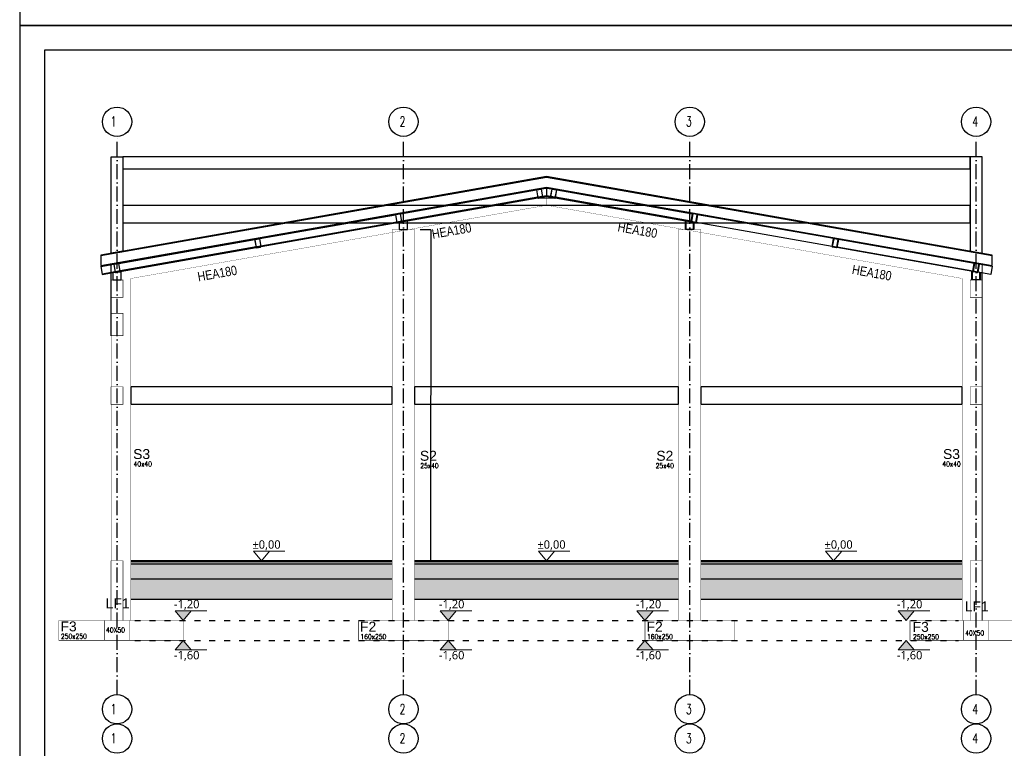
# Model space of a CAD drawing. Header units: millimetres. Extents: x -175722 to -110961, y 52375 to 104640.
# Tile 127 of 146: x -157310 to -155330, y 97246 to 98712. Entities that reach past the tile are written whole.
import ezdxf

# ---------------------------------------------------------------- set-up
doc = ezdxf.new("R2010")
doc.units = ezdxf.units.MM
doc.linetypes.add('ACAD_ISO03W100', pattern=[30, 12, -18])
doc.linetypes.add('ACAD_ISO10W100', pattern=[18, 12, -3, 0, -3])
for name, color, linetype in [('1', 7, 'Continuous'), ('AS_Balustrady', 53, 'Continuous'), ('AS_Belki', 145, 'Continuous'), ('H', 8, 'Continuous'), ('OSIE', 4, 'ACAD_ISO10W100')]:
    doc.layers.add(name, color=color, linetype=linetype)
for name, color, linetype, lineweight in [('A-ROOF', 132, 'Continuous', 5), ('A-WALL', 113, 'Continuous', 5), ('A_KONSTRUKCJA', 170, 'Continuous', 30), ('k-opisy nadproży', 5, 'Continuous', 15), ('K_ZELBET', 4, 'Continuous', 40)]:
    doc.layers.add(name, color=color, linetype=linetype, lineweight=lineweight)
doc.styles.add('Arial', font='arial.ttf', dxfattribs={"height": 90})
doc.styles.add('e-cad_3', font='simplex.shx', dxfattribs={"width": 0.8})
doc.styles.add('IDA_Text_1.100', font='segoeuil.ttf', dxfattribs={"height": 12.5})
doc.styles.add('TAB_Arial_bold', font='arialbd.ttf')
doc.styles.add('Technic', font='technic_.ttf')
doc.dimstyles.get("Standard").update_dxf_attribs({"dimtxt": 0.18, "dimasz": 0.18, "dimexe": 0.18, "dimexo": 0.0625, "dimgap": 0.09, "dimtad": 0, "dimtih": 1, "dimtoh": 1, "dimdec": 4, "dimzin": 0, "dimdsep": 46, "dimtxsty": 'Standard', "dimcen": 0.09, "dimadec": 0, "dimazin": 0, "dimtfac": 1, "dimtdec": 4, "dimtofl": 0, "dimtmove": 0, "dimatfit": 3, "dimfxl": 0, "dimtolj": 1, "dimtzin": 0, "dimarcsym": 0})
pattern_1 = [(45, (-156318.43, 98029.549), (4.276865, 15.68179), [20.1613, -4.0323, 0.1676, -3.8646])]

# ---------------------------------------------------------------- blocks, each defined once
blk = doc.blocks.new('d1')
at = {"layer": 'AS_Belki', "linetype": 'Continuous', "ltscale": 0.25}
for p, q in [((-176497.8, 79373.4), (-176509.4, 79371.3)), ((-176486.1, 79371.3), (-176497.8, 79373.4)), ((-176517.3, 79370), (-176792.5, 79321.4)), ((-176791.4, 79320.7), (-176518.1, 79368.9)), ((-176515.5, 79353.9), (-176788.8, 79305.7)), ((-176518.1, 79368.8), (-176515.3, 79353)), ((-176517.6, 79368.9), (-176508.8, 79370.5)), ((-176514.8, 79353.1), (-176517.6, 79368.9)), ((-176509.4, 79371.3), (-176517.3, 79370)), ((-176517.2, 79369.5), (-176509.3, 79370.9)), ((-176506.1, 79355.5), (-176515, 79354)), ((-176514.8, 79353), (-176506, 79354.6)), ((-176506.4, 79354.1), (-176514.2, 79352.7)), ((-176514.2, 79352.2), (-176506.3, 79353.6)), ((-176511.8, 79353.6), (-176511.8, 79353.2)), ((-176508.7, 79370.4), (-176506, 79354.7)), ((-176508.3, 79370.6), (-176497.6, 79372.5)), ((-176505.5, 79354.8), (-176508.2, 79370.5)), ((-176497.8, 79357), (-176505.6, 79355.6)), ((-176505.5, 79354.7), (-176497.8, 79356)), ((-176497.9, 79372.5), (-176487.2, 79370.6)), ((-176489.9, 79355.6), (-176497.8, 79357)), ((-176497.8, 79356), (-176490, 79354.7)), ((-176487.2, 79370.6), (-176497.6, 79372.4)), ((-176487.3, 79370.5), (-176490, 79354.8)), ((-176489.6, 79354.7), (-176486.8, 79370.4)), ((-176489.5, 79354.6), (-176480.7, 79353)), ((-176480.5, 79354), (-176489.4, 79355.5)), ((-176489.2, 79353.6), (-176481.4, 79352.2)), ((-176481.3, 79352.7), (-176489.1, 79354.1)), ((-176486.7, 79370.5), (-176477.9, 79368.9)), ((-176486.2, 79370.9), (-176478.3, 79369.5)), ((-176478.2, 79370), (-176486.1, 79371.3)), ((-176483.7, 79353.2), (-176483.7, 79353.6)), ((-176477.9, 79368.9), (-176480.7, 79353.1)), ((-176480.2, 79353), (-176477.4, 79368.8)), ((-176206.8, 79305.7), (-176480.1, 79353.9)), ((-176480.1, 79353.9), (-176206.8, 79305.7)), ((-176203, 79321.4), (-176478.2, 79370)), ((-176478.2, 79370), (-176203, 79321.4)), ((-176477.4, 79368.9), (-176204.1, 79320.7)), ((-176204.1, 79320.7), (-176477.4, 79368.9)), ((-176788.6, 79304.7), (-176515.3, 79353)), ((-176511, 79352.8), (-176484.5, 79352.8)), ((-176480.3, 79353), (-176206.9, 79304.7)), ((-176206.9, 79304.7), (-176480.3, 79353)), ((-176800.4, 79320), (-177075.7, 79271.5)), ((-177074.5, 79270.7), (-176801.2, 79318.9)), ((-176801.2, 79318.9), (-176798.5, 79303.1)), ((-176800.7, 79319), (-176791.9, 79320.6)), ((-176798, 79303.2), (-176800.7, 79319)), ((-176792.5, 79321.4), (-176800.4, 79320)), ((-176800.3, 79319.5), (-176792.5, 79320.9)), ((-176791.9, 79320.5), (-176789.1, 79304.8)), ((-176788.6, 79304.9), (-176791.4, 79320.6)), ((-176206.9, 79304.9), (-176204.1, 79320.6)), ((-176203.6, 79320.5), (-176206.4, 79304.8)), ((-176194.8, 79319), (-176203.6, 79320.6)), ((-176195.2, 79319.5), (-176203.1, 79320.9)), ((-176203, 79321.4), (-176195.1, 79320)), ((-176197.6, 79303.2), (-176194.8, 79319)), ((-176194.3, 79318.9), (-176197.1, 79303.1)), ((-176195.1, 79320), (-175919.8, 79271.5)), ((-175921, 79270.7), (-176194.3, 79318.9)), ((-176798.6, 79304), (-177071.9, 79255.8)), ((-177071.8, 79254.8), (-176798.4, 79303)), ((-176789.2, 79305.6), (-176798.1, 79304)), ((-176797.9, 79303.1), (-176789.1, 79304.7)), ((-176789.5, 79304.2), (-176797.4, 79302.8)), ((-176797.3, 79302.3), (-176789.4, 79303.7)), ((-176794.1, 79304.7), (-176794.1, 79303.4)), ((-176794.1, 79302.9), (-176794.1, 79289)), ((-176793.2, 79303.5), (-176793.2, 79304.9)), ((-176793.2, 79289), (-176793.2, 79303)), ((-176778, 79307.6), (-176778, 79289)), ((-176777, 79289), (-176777, 79307.8)), ((-176218.5, 79289), (-176218.5, 79306.8)), ((-176217.5, 79306.6), (-176217.5, 79289)), ((-176197.6, 79303.1), (-176206.4, 79304.7)), ((-176206.3, 79305.6), (-176197.4, 79304)), ((-176198.2, 79302.3), (-176206.1, 79303.7)), ((-176206, 79304.2), (-176198.1, 79302.8)), ((-176202.3, 79303.5), (-176202.3, 79303.9)), ((-176202.3, 79289), (-176202.3, 79303)), ((-176201.4, 79303.8), (-176201.4, 79303.4)), ((-176201.4, 79302.9), (-176201.4, 79289)), ((-175923.8, 79254.8), (-176197.1, 79303)), ((-176196.9, 79304), (-175923.6, 79255.8)), ((-176794.1, 79289), (-176777, 79289)), ((-176201.4, 79289), (-176218.5, 79289)), ((-177083.6, 79270.1), (-177358.8, 79221.6)), ((-177357.7, 79220.8), (-177084.4, 79269)), ((-177084.4, 79269), (-177081.6, 79253.2)), ((-177083.9, 79269.1), (-177075, 79270.6)), ((-177081.1, 79253.3), (-177083.9, 79269)), ((-177075.7, 79271.5), (-177083.6, 79270.1)), ((-177083.5, 79269.6), (-177075.6, 79271)), ((-177072.4, 79255.7), (-177081.2, 79254.1)), ((-177081, 79253.2), (-177072.3, 79254.7)), ((-177072.6, 79254.3), (-177080.5, 79252.9)), ((-177075, 79270.6), (-177072.2, 79254.8)), ((-177071.7, 79254.9), (-177074.5, 79270.7)), ((-175923.8, 79254.9), (-175921, 79270.7)), ((-175920.5, 79270.6), (-175923.3, 79254.8)), ((-175914.5, 79253.2), (-175923.3, 79254.7)), ((-175923.1, 79255.7), (-175914.3, 79254.1)), ((-175922.9, 79254.3), (-175915, 79252.9)), ((-175911.7, 79269.1), (-175920.5, 79270.6)), ((-175912.1, 79269.6), (-175919.9, 79271)), ((-175919.8, 79271.5), (-175912, 79270.1)), ((-175914.4, 79253.3), (-175911.6, 79269)), ((-175911.2, 79269), (-175913.9, 79253.2)), ((-175912, 79270.1), (-175636.7, 79221.6)), ((-175637.8, 79220.8), (-175911.2, 79269)), ((-177081.7, 79254), (-177355, 79205.8)), ((-177354.9, 79204.9), (-177081.5, 79253.1)), ((-177080.4, 79252.4), (-177072.5, 79253.8)), ((-175915.1, 79252.4), (-175923, 79253.8)), ((-175640.6, 79204.9), (-175914, 79253.1)), ((-175913.8, 79254), (-175640.5, 79205.8)), ((-177366.7, 79220.2), (-177393.8, 79215.4)), ((-177393.8, 79215.4), (-177393.6, 79214.5)), ((-177393.6, 79214.5), (-177367.5, 79219.1)), ((-177367.5, 79219), (-177364.7, 79203.3)), ((-177367, 79219.2), (-177358.2, 79220.7)), ((-177364.2, 79203.4), (-177367, 79219.1)), ((-177358.8, 79221.6), (-177366.7, 79220.2)), ((-177366.6, 79219.7), (-177358.7, 79221.1)), ((-177358.1, 79220.7), (-177355.4, 79204.9)), ((-177354.9, 79205), (-177357.6, 79220.8)), ((-175640.7, 79205), (-175637.9, 79220.8)), ((-175637.4, 79220.7), (-175640.2, 79204.9)), ((-175628.5, 79219.2), (-175637.4, 79220.7)), ((-175628.9, 79219.7), (-175636.8, 79221.1)), ((-175636.7, 79221.6), (-175628.8, 79220.2)), ((-175631.3, 79203.4), (-175628.5, 79219.1)), ((-175628, 79219), (-175630.8, 79203.3)), ((-175628.8, 79220.2), (-175601.8, 79215.4)), ((-175601.9, 79214.5), (-175628, 79219.1)), ((-175601.8, 79215.4), (-175601.9, 79214.5)), ((-177393.6, 79214.5), (-177391, 79199.5)), ((-177364.9, 79204.1), (-177391, 79199.5)), ((-177391, 79199.5), (-177390.8, 79198.6)), ((-177390.8, 79198.6), (-177364.7, 79203.2)), ((-177369.8, 79203.2), (-177369.8, 79187.5)), ((-177368.9, 79187.5), (-177368.9, 79203.4)), ((-177355.5, 79205.8), (-177364.4, 79204.2)), ((-177364.2, 79203.3), (-177355.4, 79204.8)), ((-177355.8, 79204.3), (-177363.6, 79203)), ((-177363.6, 79202.5), (-177355.7, 79203.8)), ((-177353.7, 79206.1), (-177353.7, 79187.5)), ((-177352.7, 79187.5), (-177352.7, 79206.3)), ((-175642.8, 79187.5), (-175642.8, 79205.3)), ((-175641.9, 79205.1), (-175641.9, 79187.5)), ((-175631.4, 79203.3), (-175640.1, 79204.8)), ((-175640, 79205.8), (-175631.1, 79204.2)), ((-175639.8, 79204.3), (-175631.9, 79203)), ((-175632, 79202.5), (-175639.8, 79203.8)), ((-175604.7, 79198.6), (-175630.9, 79203.2)), ((-175630.7, 79204.1), (-175604.6, 79199.5)), ((-175626.7, 79187.5), (-175626.7, 79202.4)), ((-175625.7, 79202.3), (-175625.7, 79187.5)), ((-175604.6, 79199.5), (-175604.7, 79198.6)), ((-175601.9, 79214.5), (-175604.6, 79199.5)), ((-177369.8, 79187.5), (-177352.7, 79187.5)), ((-175625.7, 79187.5), (-175642.8, 79187.5))]:
    blk.add_line(p, q, dxfattribs=at)
blk.add_lwpolyline([(-176497.8, 79373.4), (-176497.8, 79356)], dxfattribs=at)
for centre, start, end in [((-176517.1, 79369), 100, 190), ((-176509.2, 79370.4), 10, 100), ((-176506.5, 79354.6), 280, 10), ((-176489.1, 79354.6), 170, 260), ((-176486.3, 79370.4), 80, 170), ((-176478.4, 79369), 350, 80), ((-176514.3, 79353.2), 190, 280), ((-176481.2, 79353.2), 260, 350), ((-176800.2, 79319), 100, 190), ((-176792.4, 79320.4), 10, 100), ((-176203.2, 79320.4), 80, 170), ((-176195.3, 79319), 350, 80), ((-176797.5, 79303.3), 190, 280), ((-176789.6, 79304.7, 0), 280, 10), ((-176205.9, 79304.7, 0), 170, 260), ((-176198.1, 79303.3), 260, 350), ((-177083.4, 79269.1), 100, 190), ((-177075.5, 79270.5), 10, 100), ((-177072.7, 79254.8), 280, 10), ((-175922.8, 79254.8), 170, 260), ((-175920, 79270.5), 80, 170), ((-175912.1, 79269.1), 350, 80), ((-177080.6, 79253.4), 190, 280), ((-175914.9, 79253.4), 260, 350), ((-177366.5, 79219.2), 100, 190), ((-177358.6, 79220.6), 10, 100), ((-175636.9, 79220.6), 80, 170), ((-175629, 79219.2), 350, 80), ((-177363.7, 79203.4), 190, 280), ((-177355.9, 79204.8), 280, 10), ((-175639.7, 79204.8), 170, 260), ((-175631.8, 79203.4), 260, 350)]:
    blk.add_arc(centre, 1, start, end, dxfattribs=at)
at = {"layer": 'AS_Belki', "linetype": 'Continuous', "ltscale": 0.25, "extrusion": (-7.68876e-13, 1.70456e-13, -1)}
for centre in [(176517.1, 79369, 0), (177083.4, 79269.1, 0)]:
    blk.add_arc(centre, 0.5, 350, 80, dxfattribs=at)
at = {"layer": 'AS_Belki', "linetype": 'Continuous', "ltscale": 0.25, "extrusion": (6.64208e-13, 4.23147e-13, -1)}
blk.add_arc((176514.3, 79353.2, 0), 0.5, 260, 350, dxfattribs=at)
at = {"layer": 'AS_Belki', "linetype": 'Continuous', "ltscale": 0.25, "extrusion": (2.55684e-13, 1.15331e-12, -1)}
blk.add_arc((176509.2, 79370.4, 0), 0.5, 80, 170, dxfattribs=at)
at = {"layer": 'AS_Belki', "linetype": 'Continuous', "ltscale": 0.25, "extrusion": (-2.11574e-13, 3.32104e-13, -1)}
blk.add_arc((176506.5, 79354.6, 0), 0.5, 170, 260, dxfattribs=at)
at = {"layer": 'AS_Belki', "linetype": 'Continuous', "ltscale": 0.25, "extrusion": (1.15331e-12, 2.55684e-13, -1)}
blk.add_arc((176489.1, 79354.6, 0), 0.5, 280, 10, dxfattribs=at)
at = {"layer": 'AS_Belki', "linetype": 'Continuous', "ltscale": 0.25, "extrusion": (-9.96312e-13, 6.34721e-13, -1)}
blk.add_arc((176486.3, 79370.4, 0), 0.5, 10, 100, dxfattribs=at)
at = {"layer": 'AS_Belki', "linetype": 'Continuous', "ltscale": 0.25, "extrusion": (-2.55684e-13, 1.15331e-12, -1)}
blk.add_arc((176481.2, 79353.2, 0), 0.5, 190, 280, dxfattribs=at)
at = {"layer": 'AS_Belki', "linetype": 'Continuous', "ltscale": 0.25, "extrusion": (4.23147e-13, 6.64208e-13, -1)}
blk.add_arc((176478.4, 79369, 0), 0.5, 100, 190, dxfattribs=at)
at = {"layer": 'AS_Belki', "linetype": 'Continuous', "ltscale": 0.25, "extrusion": (3.0755e-12, -6.81823e-13, -1)}
blk.add_arc((176800.2, 79319, 0), 0.5, 350, 80, dxfattribs=at)
at = {"layer": 'AS_Belki', "linetype": 'Continuous', "ltscale": 0.25, "extrusion": (-2.55684e-13, -1.15331e-12, -1)}
for centre in [(176792.4, 79320.4, 0), (177358.6, 79220.6, 0)]:
    blk.add_arc(centre, 0.5, 80, 170, dxfattribs=at)
at = {"layer": 'AS_Belki', "linetype": 'Continuous', "ltscale": 0.25, "extrusion": (2.55684e-13, -1.15331e-12, -1)}
for centre in [(176203.2, 79320.4, 0), (175636.9, 79220.6, 0)]:
    blk.add_arc(centre, 0.5, 10, 100, dxfattribs=at)
at = {"layer": 'AS_Belki', "linetype": 'Continuous', "ltscale": 0.25, "extrusion": (-3.0755e-12, -6.81823e-13, -1)}
blk.add_arc((176195.3, 79319, 0), 0.5, 100, 190, dxfattribs=at)
at = {"layer": 'AS_Belki', "linetype": 'Continuous', "ltscale": 0.25, "extrusion": (-6.64208e-13, -4.23147e-13, -1)}
for centre in [(176797.5, 79303.3, 0), (177080.6, 79253.4, 0)]:
    blk.add_arc(centre, 0.5, 260, 350, dxfattribs=at)
at = {"layer": 'AS_Belki', "linetype": 'Continuous', "ltscale": 0.25, "extrusion": (1.26944e-12, -1.99262e-12, -1)}
blk.add_arc((176789.6, 79304.7, 0), 0.5, 170, 260, dxfattribs=at)
at = {"layer": 'AS_Belki', "linetype": 'Continuous', "ltscale": 0.25, "extrusion": (-1.26944e-12, -1.99262e-12, -1)}
blk.add_arc((176205.9, 79304.7, 0), 0.5, 280, 10, dxfattribs=at)
at = {"layer": 'AS_Belki', "linetype": 'Continuous', "ltscale": 0.25, "extrusion": (6.64208e-13, -4.23147e-13, -1)}
for centre in [(176198.1, 79303.3, 0), (175914.9, 79253.4, 0)]:
    blk.add_arc(centre, 0.5, 190, 280, dxfattribs=at)
at = {"layer": 'AS_Belki', "linetype": 'Continuous', "ltscale": 0.25, "extrusion": (1.70456e-13, 7.68876e-13, -1)}
blk.add_arc((177075.5, 79270.5, 0), 0.5, 80, 170, dxfattribs=at)
at = {"layer": 'AS_Belki', "linetype": 'Continuous', "ltscale": 0.25, "extrusion": (0, 0, -1)}
for centre, start, end in [((177072.7, 79254.8), 170, 260), ((175922.8, 79254.8), 280, 10)]:
    blk.add_arc(centre, 0.5, start, end, dxfattribs=at)
at = {"layer": 'AS_Belki', "linetype": 'Continuous', "ltscale": 0.25, "extrusion": (-1.70456e-13, 7.68876e-13, -1)}
blk.add_arc((175920, 79270.5, 0), 0.5, 10, 100, dxfattribs=at)
at = {"layer": 'AS_Belki', "linetype": 'Continuous', "ltscale": 0.25, "extrusion": (7.68876e-13, 1.70456e-13, -1)}
blk.add_arc((175912.1, 79269.1, 0), 0.5, 100, 190, dxfattribs=at)
at = {"layer": 'AS_Belki', "linetype": 'Continuous', "ltscale": 0.25, "extrusion": (7.68876e-13, -1.70456e-13, -1)}
blk.add_arc((177366.5, 79219.2, 0), 0.5, 350, 80, dxfattribs=at)
at = {"layer": 'AS_Belki', "linetype": 'Continuous', "ltscale": 0.25, "extrusion": (-7.68876e-13, -1.70456e-13, -1)}
blk.add_arc((175629, 79219.2, 0), 0.5, 100, 190, dxfattribs=at)
at = {"layer": 'AS_Belki', "linetype": 'Continuous', "ltscale": 0.25, "extrusion": (-9.96312e-13, -6.34721e-13, -1)}
blk.add_arc((177363.7, 79203.4, 0), 0.5, 260, 350, dxfattribs=at)
at = {"layer": 'AS_Belki', "linetype": 'Continuous', "ltscale": 0.25, "extrusion": (6.34721e-13, -9.96312e-13, -1)}
blk.add_arc((177355.9, 79204.8, 0), 0.5, 170, 260, dxfattribs=at)
at = {"layer": 'AS_Belki', "linetype": 'Continuous', "ltscale": 0.25, "extrusion": (-6.34721e-13, -9.96312e-13, -1)}
blk.add_arc((175639.7, 79204.8, 0), 0.5, 280, 10, dxfattribs=at)
at = {"layer": 'AS_Belki', "linetype": 'Continuous', "ltscale": 0.25, "extrusion": (9.96312e-13, -6.34721e-13, -1)}
blk.add_arc((175631.8, 79203.4, 0), 0.5, 190, 280, dxfattribs=at)
blk = doc.blocks.new('*D992')
at = {"color": 0, "lineweight": -2, "transparency": 16777216}
for p, q in [((-156504.3, 98289.6), (-156483.2, 98289.6)), ((-156483.3, 98289.4), (-156483.3, 97956.5)), ((-156483.3, 97623.2), (-156483.3, 97956.1)), ((-156504.3, 97623), (-156483.2, 97623))]:
    blk.add_line(p, q, dxfattribs=at)
at = {"color": 0, "transparency": 16777216}
for points in [[(-156483.4, 98289.4), (-156483.3, 98289.4), (-156483.3, 98289.6)], [(-156483.4, 97623.2), (-156483.3, 97623.2), (-156483.3, 97623)]]:
    blk.add_solid(points, dxfattribs=at)
at = {"layer": 'Defpoints', "color": 0, "transparency": 16777216}
for p in [(-156515.8, 98289.6), (-156483.3, 98289.6), (-156515.8, 97623)]:
    blk.add_point(p, dxfattribs=at)
at = {"color": 0, "transparency": 16777216, "insert": (-156483.3, 97956.3), "char_height": 0.18, "attachment_point": 5, "bg_fill": 3, "box_fill_scale": 1.1, "bg_fill_color": 256, "bg_fill_true_color": 13158600, "bg_fill_transparency": 0}
blk.add_mtext('\\A1;666.5543', dxfattribs=at)

msp = doc.modelspace()

# ---------------------------------------------------------------- hatches: boundary and pattern name
h = msp.add_hatch()
h.set_pattern_fill('FP_7', color=8, scale=0.1, style=0, pattern_type=2)
h.set_pattern_definition([(90, (-156318.43, 98029.549), (-15.875, 1e-15), [])])
h.paths.add_polyline_path([(-156560.81958, 97621.07765), (-156560.81958, 97623.07774), (-157085.98622, 97623.09073), (-157085.98622, 97621.09073)])
h.paths.add_polyline_path([(-155985.15291, 97621.0633), (-155985.15291, 97623.06351), (-156515.81958, 97623.07663), (-156515.81958, 97621.07652)])
h.paths.add_polyline_path([(-155414.98622, 97621.0491), (-155414.98622, 97623.04941), (-155940.15291, 97623.06239), (-155940.15291, 97621.06218)])
h = msp.add_hatch()
h.set_pattern_fill('FP_8', color=8, scale=0.1, style=0, pattern_type=2)
h.set_pattern_definition(pattern_1)
h.paths.add_polyline_path([(-156560.81958, 97616.04905), (-156560.81958, 97621.04905), (-157085.98622, 97621.04905), (-157085.98622, 97616.04905)])
h.paths.add_polyline_path([(-155985.15291, 97616.04905), (-155985.15291, 97621.04905), (-156515.81958, 97621.04905), (-156515.81958, 97616.04905)])
h.paths.add_polyline_path([(-155414.98622, 97616.04905), (-155414.98622, 97621.04905), (-155940.15291, 97621.04905), (-155940.15291, 97616.04905)])
h = msp.add_hatch()
h.set_pattern_fill('FP_8', color=8, scale=0.1, style=0, pattern_type=2)
h.set_pattern_definition(pattern_1)
h.paths.add_polyline_path([(-156560.81958, 97586.04905), (-156560.81958, 97616.04905), (-157085.98622, 97616.04905), (-157085.98622, 97586.04905)])
h.paths.add_polyline_path([(-155985.15291, 97586.04905), (-155985.15291, 97616.04905), (-156515.81958, 97616.04905), (-156515.81958, 97586.04905)])
h.paths.add_polyline_path([(-155414.98622, 97586.04905), (-155414.98622, 97616.04905), (-155940.15291, 97616.04905), (-155940.15291, 97586.04905)])
h = msp.add_hatch()
h.set_pattern_fill('FP_6', color=8, scale=0.1, style=0, pattern_type=2)
h.set_pattern_definition([(0, (-156318.43, 98029.549), (20.32, 5.08), [1.6764, -13.5636, 1.6764, -13.5636, -81.28]), (0, (-156318.43, 98029.549), (20.32, 5.08), [-30.48, 1.6764, -28.8036, 1.6764, -13.5636, -35.56]), (0, (-156318.43, 98029.549), (20.32, 5.08), [-76.2, 1.6764, -8.4836, 1.6764, -23.7236]), (120, (-156310.81, 98032.089), (-14.55941, 15.057636), [1.6764, -13.5636, 1.6764, -13.5636, -81.28]), (120, (-156310.81, 98032.089), (-14.55941, 15.057636), [-30.48, 1.6764, -28.8036, 1.6764, -13.5636, -35.56]), (120, (-156310.81, 98032.089), (-14.55941, 15.057636), [-76.2, 1.6764, -8.4836, 1.6764, -23.7236]), (240, (-156308.27, 98042.249), (-5.76059, -20.137636), [1.6764, -13.5636, 1.6764, -13.5636, -81.28]), (240, (-156308.27, 98042.249), (-5.76059, -20.137636), [-30.48, 1.6764, -28.8036, 1.6764, -13.5636, -35.56]), (240, (-156308.27, 98042.249), (-5.76059, -20.137636), [-76.2, 1.6764, -8.4836, 1.6764, -23.7236])])
h.paths.add_polyline_path([(-156560.81958, 97546.04905), (-156560.81958, 97586.04905), (-157085.98622, 97586.04905), (-157085.98622, 97546.04905)])
h.paths.add_polyline_path([(-155985.15291, 97546.04905), (-155985.15291, 97586.04905), (-156515.81958, 97586.04905), (-156515.81958, 97546.04905)])
h.paths.add_polyline_path([(-155414.98622, 97546.04905), (-155414.98622, 97586.04905), (-155940.15291, 97586.04905), (-155940.15291, 97546.04905)])
at = {"layer": 'k-opisy nadproży', "linetype": 'ByBlock'}
h = msp.add_hatch(color=8, dxfattribs=at)
h.dxf.hatch_style = 1
h.paths.add_polyline_path([(-156964.75738, 97522.31641), (-156997.21506, 97522.31641), (-156980.98622, 97503.04905)])
h = msp.add_hatch(color=8, dxfattribs=at)
h.dxf.hatch_style = 1
h.paths.add_polyline_path([(-156432.09074, 97522.31641), (-156464.54842, 97522.31641), (-156448.31958, 97503.04905)])
h = msp.add_hatch(color=8, dxfattribs=at)
h.dxf.hatch_style = 1
h.paths.add_polyline_path([(-156036.42405, 97522.31641), (-156068.88173, 97522.31641), (-156052.65289, 97503.04905)])
h = msp.add_hatch(color=8, dxfattribs=at)
h.dxf.hatch_style = 1
h.paths.add_polyline_path([(-155511.45057, 97522.31641), (-155543.90825, 97522.31641), (-155527.67941, 97503.04905)])
h = msp.add_hatch(color=8, dxfattribs=at)
h.dxf.hatch_style = 1
h.paths.add_polyline_path([(-156964.75738, 97443.78169), (-156997.21506, 97443.78169), (-156980.98622, 97463.04905)])
h = msp.add_hatch(color=8, dxfattribs=at)
h.dxf.hatch_style = 1
h.paths.add_polyline_path([(-156432.09074, 97443.78169), (-156464.54842, 97443.78169), (-156448.31958, 97463.04905)])
h = msp.add_hatch(color=8, dxfattribs=at)
h.dxf.hatch_style = 1
h.paths.add_polyline_path([(-156036.42405, 97443.78169), (-156068.88173, 97443.78169), (-156052.65289, 97463.04905)])
h = msp.add_hatch(color=8, dxfattribs=at)
h.dxf.hatch_style = 1
h.paths.add_polyline_path([(-155511.45057, 97443.78169), (-155543.90825, 97443.78169), (-155527.67941, 97463.04905)])

# ---------------------------------------------------------------- linework, layer by layer
at = {"color": 8}
for p, q in [((-156250.48622, 98396.37741), (-157146.48622, 98238.38843)), ((-157146.48622, 98237.37301), (-156250.48622, 98395.36198)), ((-155354.48622, 98238.38843), (-156250.48622, 98396.37741)), ((-156250.48622, 98395.36198), (-155354.48622, 98237.37301)), ((-157146.48622, 98217.06447), (-156250.48622, 98375.05345)), ((-156250.48622, 98375.05345), (-155354.48622, 98217.06447)), ((-157146.48622, 98238.38843), (-157146.48622, 98217.06447)), ((-155354.48622, 98217.06447), (-155354.48622, 98238.38843)), ((-157125.98622, 98075.54905), (-157125.98622, 98220.67918)), ((-156560.81958, 97623.04905), (-157085.98622, 97623.04905)), ((-155985.15291, 97623.04905), (-156515.81958, 97623.04905)), ((-155414.98622, 97623.04905), (-155940.15291, 97623.04905)), ((-156560.81958, 97621.04905), (-157085.98622, 97621.04905)), ((-156560.81958, 97616.04905), (-157085.98622, 97616.04905)), ((-155985.15291, 97621.04905), (-156515.81958, 97621.04905)), ((-155985.15291, 97616.04905), (-156515.81958, 97616.04905)), ((-155414.98622, 97621.04905), (-155940.15291, 97621.04905)), ((-155414.98622, 97616.04905), (-155940.15291, 97616.04905)), ((-156560.81958, 97586.04905), (-157085.98622, 97586.04905)), ((-155985.15291, 97586.04905), (-156515.81958, 97586.04905)), ((-155414.98622, 97586.04905), (-155940.15291, 97586.04905)), ((-157085.98622, 97546.04905), (-156560.81958, 97546.04905)), ((-156515.81958, 97546.04905), (-155985.15291, 97546.04905)), ((-155940.15291, 97546.04905), (-155414.98622, 97546.04905))]:
    msp.add_line(p, q, dxfattribs=at)
at = {"color": 8, "linetype": 'ACAD_ISO03W100'}
for p, q in [((-157078.48622, 97503.04905), (-155422.48622, 97503.04905)), ((-157078.48622, 97463.04905), (-155422.48622, 97463.04905))]:
    msp.add_line(p, q, dxfattribs=at)
at = {"color": 8}
for points in [[(-157101.98622, 98246.23498), (-157125.98622, 98242.00314), (-157125.98622, 98436.04905), (-157101.98622, 98436.04905)], [(-157101.98622, 98412.04905), (-155398.98622, 98412.04905), (-155398.98622, 98436.04905), (-157101.98622, 98436.04905)], [(-155398.98622, 98246.23498), (-155374.98622, 98242.00314), (-155374.98622, 98436.04905), (-155398.98622, 98436.04905)], [(-157101.98622, 98303.04905), (-155398.98622, 98303.04905), (-155398.98622, 98338.04905), (-157101.98622, 98338.04905)], [(-157085.98622, 97938.04905), (-156560.81958, 97938.04905), (-156560.81958, 97973.04905), (-157085.98622, 97973.04905)], [(-156515.81958, 97938.04905), (-155985.15291, 97938.04905), (-155985.15291, 97973.04905), (-156515.81958, 97973.04905)], [(-155940.15291, 97938.04905), (-155414.98622, 97938.04905), (-155414.98622, 97973.04905), (-155940.15291, 97973.04905)]]:
    msp.add_lwpolyline(points, close=True, dxfattribs=at)
at = {"layer": '1', "color": 32}
for points in [[(-157309.65197, 98700.46147), (-153109.65197, 98700.46147), (-153109.65197, 101670.46147), (-157309.65197, 101670.46147)], [(-157309.65197, 95730.46147), (-153109.65197, 95730.46147), (-153109.65197, 98700.46147), (-157309.65197, 98700.46147)], [(-157259.65197, 95780.46147), (-153159.65197, 95780.46147), (-153159.65197, 98650.46147), (-157259.65197, 98650.46147)]]:
    msp.add_lwpolyline(points, close=True, dxfattribs=at)
at = {"layer": 'A-ROOF', "lineweight": 35}
msp.add_line((-157100.48622, 98224.16009), (-156250.48622, 98374.03802), dxfattribs=at)
at = {"layer": 'A-WALL'}
for p, q in [((-157100.48622, 98224.16009), (-157101.98622, 98223.8956)), ((-155374.98622, 98217.96834), (-155374.98622, 97503.04905))]:
    msp.add_line(p, q, dxfattribs=at)
at = {"layer": 'A_KONSTRUKCJA', "color": 1, "const_width": 1}
for points in [[(-157125.98622, 98153.09778), (-157101.98622, 98153.09778), (-157101.98622, 98188.09778), (-157125.98622, 98188.09778)], [(-155374.98623, 98153.09778), (-155398.98623, 98153.09778), (-155398.98623, 98188.09778), (-155374.98623, 98188.09778)], [(-157125.98622, 98076.04905), (-157101.98622, 98076.04905), (-157101.98622, 98121.04905), (-157125.98622, 98121.04905)], [(-157125.98622, 97938.04905), (-157101.98622, 97938.04905), (-157101.98622, 97973.04905), (-157125.98622, 97973.04905)], [(-155398.98622, 97938.04905), (-155374.98622, 97938.04905), (-155374.98622, 97973.04905), (-155398.98622, 97973.04905)], [(-157101.98622, 97503.04905), (-157101.98622, 97623.04905), (-157125.98622, 97623.04905), (-157125.98622, 97503.04905)], [(-155398.98622, 97503.04905), (-155398.98622, 97623.04905), (-155374.98622, 97623.04905), (-155374.98622, 97503.04905)], [(-156980.98622, 97463.04905), (-156980.98622, 97503.04905), (-157230.98622, 97503.04905), (-157230.98622, 97463.04905)], [(-157138.98622, 97463.04905), (-157088.98622, 97463.04905), (-157088.98622, 97503.04905), (-157138.98622, 97503.04905)], [(-156448.31958, 97503.04905), (-156628.31958, 97503.04905), (-156628.31958, 97463.04905), (-156448.31958, 97463.04905)], [(-155872.65289, 97503.0491), (-156052.65289, 97503.0491), (-156052.65289, 97463.0491), (-155872.65289, 97463.0491)], [(-155269.98617, 97463.04905), (-155269.98617, 97503.04905), (-155519.98617, 97503.04905), (-155519.98617, 97463.04905)], [(-155361.98622, 97463.04905), (-155411.98622, 97463.04905), (-155411.98622, 97503.04905), (-155361.98622, 97503.04905)]]:
    msp.add_lwpolyline(points, close=True, dxfattribs=at)
at = {"layer": 'H', "color": 142, "linetype": 'ByBlock', "ltscale": 0.1}
for centre in [(-157113.98622, 98506.62174), (-156538.31956, 98506.62174), (-155962.65289, 98506.62174), (-155386.98622, 98506.62174), (-157113.98622, 97324.35799), (-156538.31956, 97324.35799), (-155962.65289, 97324.35799), (-155386.98622, 97324.35799), (-157113.98622, 97265.44917), (-156538.31956, 97265.44917), (-155962.65289, 97265.44917), (-155386.98622, 97265.44917)]:
    msp.add_circle(centre, 29.45441, dxfattribs=at)
at = {"layer": 'k-opisy nadproży', "color": 8, "linetype": 'ByBlock'}
for points in [[(-156776.58243, 97642.31641), (-156839.63174, 97642.31641), (-156823.4029, 97623.04905), (-156807.17406, 97642.31641)], [(-156203.66578, 97642.31641), (-156266.71509, 97642.31641), (-156250.48625, 97623.04905), (-156234.25741, 97642.31641)], [(-155626.52358, 97642.31641), (-155689.57289, 97642.31641), (-155673.34404, 97623.04905), (-155657.1152, 97642.31641)], [(-156933.59041, 97522.31641), (-156997.21506, 97522.31641), (-156980.98622, 97503.04905), (-156964.75738, 97522.31641)], [(-156400.92377, 97522.31641), (-156464.54842, 97522.31641), (-156448.31958, 97503.04905), (-156432.09074, 97522.31641)], [(-156005.25708, 97522.31641), (-156068.88173, 97522.31641), (-156052.65289, 97503.04905), (-156036.42405, 97522.31641)], [(-155480.2836, 97522.31641), (-155543.90825, 97522.31641), (-155527.67941, 97503.04905), (-155511.45057, 97522.31641)], [(-156933.59041, 97443.78169), (-156997.21506, 97443.78169), (-156980.98622, 97463.04905), (-156964.75738, 97443.78169)], [(-156400.92377, 97443.78169), (-156464.54842, 97443.78169), (-156448.31958, 97463.04905), (-156432.09074, 97443.78169)], [(-156005.25708, 97443.78169), (-156068.88173, 97443.78169), (-156052.65289, 97463.04905), (-156036.42405, 97443.78169)], [(-155480.2836, 97443.78169), (-155543.90825, 97443.78169), (-155527.67941, 97463.04905), (-155511.45057, 97443.78169)]]:
    msp.add_lwpolyline(points, dxfattribs=at)
at = {"layer": 'K_ZELBET', "lineweight": 0, "const_width": 0.5}
for points in [[(-157125.98622, 98188.09778), (-157125.98622, 98219.66375), (-156250.48622, 98374.03802), (-156250.48622, 98338.49809), (-157085.98622, 98191.1769), (-157085.98622, 98188.09778), (-157125.98622, 98188.09778)], [(-155374.98622, 98188.09778), (-155374.98622, 98219.66375), (-156250.48622, 98374.03802), (-156250.48623, 98338.49809), (-155414.98622, 98191.1769), (-155414.98622, 98188.09778), (-155374.98622, 98188.09778)]]:
    msp.add_lwpolyline(points, dxfattribs=at)
for points in [[(-156515.81958, 97503.04905), (-156515.81958, 98289.60334), (-156560.81958, 98289.60334), (-156560.81958, 97503.04905)], [(-155940.15291, 97503.04905), (-155940.15291, 98289.60334), (-155985.15291, 98289.60334), (-155985.15291, 97503.04905)], [(-157085.98622, 97503.04905), (-157085.98622, 98188.09778), (-157125.98622, 98188.09778), (-157125.98622, 97503.04905)], [(-155374.98622, 97503.04905), (-155374.98622, 98188.09778), (-155414.98622, 98188.09778), (-155414.98622, 97503.04905)]]:
    msp.add_lwpolyline(points, close=True, dxfattribs=at)
at = {"layer": 'OSIE', "ltscale": 2.5}
for p, q in [((-157113.98622, 97353.8124), (-157113.98622, 98477.16733)), ((-156538.31956, 97353.8124), (-156538.31956, 98477.16733)), ((-155962.65289, 97353.8124), (-155962.65289, 98477.16733)), ((-155386.98622, 97353.8124), (-155386.98622, 98477.16733))]:
    msp.add_line(p, q, dxfattribs=at)

# ---------------------------------------------------------------- block references
msp.add_blockref('d1', (20247.27298, 19000.63747))

# ---------------------------------------------------------------- texts
at = {"layer": 'AS_Balustrady', "color": 7, "style": 'Technic'}
for rotation, p in [(10, (-156479.18339, 98270.96197)), (350, (-156108.60763, 98286.27043)), (10, (-156950.23783, 98185.20695)), (350, (-155637.55319, 98200.51541))]:
    msp.add_text('HEA180', height=18.75, rotation=rotation, dxfattribs=at).set_placement(p)
at = {"layer": 'AS_Balustrady', "linetype": 'Continuous', "ltscale": 0.25, "style": 'Arial'}
for s, p in [('S3', (-157081.59705, 97827.90322)), ('S2', (-156505.09142, 97824.40608)), ('S2', (-156029.83742, 97824.40608)), ('S3', (-155453.53643, 97827.90322)), ('LF1', (-157136.77808, 97527.48729)), ('LF1', (-155409.77808, 97521.35943)), ('F3', (-157227.63866, 97481.10442)), ('F2', (-156625.55077, 97480.56498)), ('F2', (-156049.51215, 97480.53226)), ('F3', (-155514.64352, 97480.13125))]:
    msp.add_text(s, height=20, dxfattribs=at).set_placement(p)
at = {"layer": 'AS_Balustrady', "linetype": 'Continuous', "ltscale": 0.25, "style": 'e-cad_3', "width": 0.8}
for s, p in [('40x40', (-157080.81706, 97812.90322)), ('40x40', (-155454.8221, 97812.90322)), ('25x40', (-156504.31142, 97809.40608)), ('25x40', (-156031.32774, 97809.40608)), ('40X50', (-157135.99809, 97478.84081)), ('250x250', (-157226.85867, 97466.10442)), ('160x250', (-156624.77077, 97465.56498)), ('160x250', (-156048.73216, 97465.53226)), ('250x250', (-155513.86353, 97465.13125)), ('40X50', (-155408.99809, 97472.71295))]:
    msp.add_text(s, height=10, dxfattribs=at).set_placement(p)
at = {"layer": 'H', "color": 142, "linetype": 'ByBlock', "ltscale": 0.1, "char_height": 20, "width": 32.7021847, "attachment_point": 3, "style": 'TAB_Arial_bold'}
for s, insert in [('{\\Fromans|c238;\\W0.7;1}', (-157115.00456, 98517.09619)), ('{\\Fromans|c238;\\W0.7;2}', (-156534.09637, 98517.09619)), ('{\\Fromans|c238;\\W0.7;3}', (-155958.4297, 98517.09619)), ('{\\Fromans|c238;\\W0.7;4}', (-155382.76303, 98517.09619)), ('{\\Fromans|c238;\\W0.7;1}', (-157115.00456, 97334.83244)), ('{\\Fromans|c238;\\W0.7;2}', (-156534.09637, 97334.83244)), ('{\\Fromans|c238;\\W0.7;3}', (-155958.4297, 97334.83244)), ('{\\Fromans|c238;\\W0.7;4}', (-155382.76303, 97334.83244)), ('{\\Fromans|c238;\\W0.7;1}', (-157115.00456, 97275.92362)), ('{\\Fromans|c238;\\W0.7;2}', (-156534.09637, 97275.92362)), ('{\\Fromans|c238;\\W0.7;3}', (-155958.4297, 97275.92362)), ('{\\Fromans|c238;\\W0.7;4}', (-155382.76303, 97275.92362))]:
    msp.add_mtext(s, dxfattribs=dict(at, insert=insert))
at = {"layer": 'k-opisy nadproży', "color": 8, "linetype": 'ByBlock', "char_height": 17, "style": 'IDA_Text_1.100'}
for s, insert, width, attachment_point in [('%%P0,00', (-156841.7603, 97664.42009), 272.0838747, 1), ('%%P0,00', (-156268.84364, 97664.42009), 272.0838747, 1), ('%%P0,00', (-155691.70144, 97664.42009), 272.0838747, 1), ('-1,20', (-156999.34362, 97544.42009), 227.0389074, 1), ('-1,20', (-156466.67698, 97544.42009), 227.0389074, 1), ('-1,20', (-156071.01029, 97544.42009), 227.0389074, 1), ('-1,20', (-155546.03681, 97544.42009), 227.0389074, 1), ('-1,60', (-156999.34362, 97421.678), 227.0389074, 7), ('-1,60', (-156466.67698, 97421.678), 227.0389074, 7), ('-1,60', (-156071.01029, 97421.678), 227.0389074, 7), ('-1,60', (-155546.03681, 97421.678), 227.0389074, 7)]:
    msp.add_mtext(s, dxfattribs=dict(at, insert=insert, width=width, attachment_point=attachment_point))

# ---------------------------------------------------------------- next in the draw order: dimensions: what is measured, and where the dimension line sits
dim = msp.add_linear_dim(base=(-156483.338, 98289.60334), p1=(-156515.81958, 97623.04905), p2=(-156515.81958, 98289.60334), angle=90, dimstyle='Standard', override={"dimfxl": 21, "dimfxlon": 1, "dimtfill": 1, "dimarcsym": 2})
dim.commit()
dim.dimension.update_dxf_attribs({"geometry": '*D992', "text_midpoint": (-156483.338, 97956.32619)})

doc.saveas('drawing.dxf')
